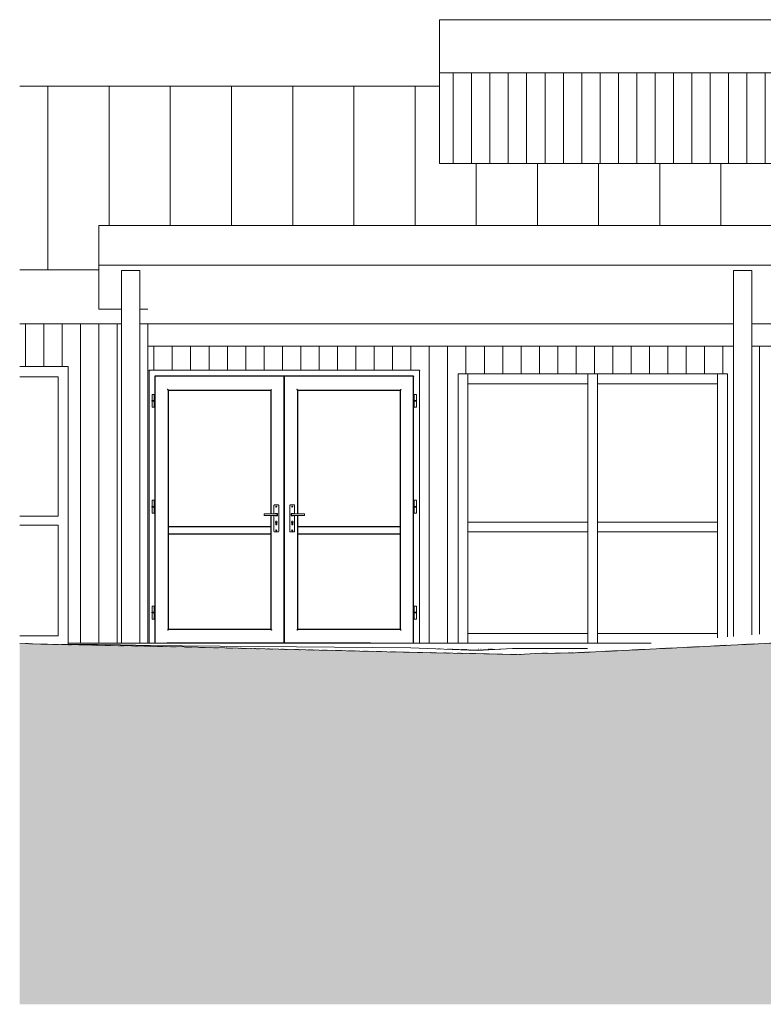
# Model space of a CAD drawing. Header units: millimetres. Extents: x -19731 to 221935, y -2951 to 6011.
# Tile 20 of 41: x 108774 to 114851, y -2951 to 5095. Entities that reach past the tile are written whole.
import ezdxf

# ---------------------------------------------------------------- set-up
doc = ezdxf.new("R2010")
doc.units = ezdxf.units.MM
doc.linetypes.add('A-pointilles', pattern=[0.53, 0, -0.53])
for name, color, linetype, lineweight in [('A-DOOR', 31, 'Continuous', 25), ('A-DOOR-FRAM', 31, 'Continuous', 25), ('A-FLOR', 192, 'Continuous', 13), ('A-GLAZ', 151, 'Continuous', 13), ('A-GLAZ-CWMG', 51, 'Continuous', 13), ('A-ROOF', 132, 'Continuous', 13), ('A-ROOF-PATT', 132, 'Continuous', 13), ('A-WALL', 113, 'Continuous', 13), ('A-WALL-PATT', 111, 'Continuous', 13), ('C-TOPO', 7, 'A-pointilles', 13), ('C-TOPO-FNSH', 192, 'A-pointilles', 13), ('C-TOPO-PATT', 8, 'Continuous', 100), ('C-TOPO-SDVS', 7, 'Continuous', 13), ('S-COLS', 52, 'Continuous', 13)]:
    doc.layers.add(name, color=color, linetype=linetype, lineweight=lineweight)
pattern_1 = [(90, (109721.09, 0), (-150, 9e-15), [])]

# ---------------------------------------------------------------- blocks, each defined once
blk = doc.blocks.new('Porte d_entrée double - Panneau vitré avec allège pleine - 180cm x 220cm - secondaire similaire-8397915-COUPE HH_50')
at = {"layer": 'A-DOOR'}
for p, q in [((-18625.4, 2182), (-18625.4, 3.8)), ((-17568.4, 2182), (-18625.4, 2182)), ((-17568.4, 2182), (-17568.4, 3)), ((-16511.4, 2182), (-17568.4, 2182)), ((-17568.4, 3), (-17568.4, 2182)), ((-16511.4, 4.7), (-16511.4, 2182)), ((-18515.4, 113), (-18515.4, 2067)), ((-18515.4, 2067), (-17678.4, 2067)), ((-17678.4, 2067), (-17678.4, 1057)), ((-17458.4, 1057), (-17458.4, 2067)), ((-17458.4, 2067), (-16621.4, 2067)), ((-16621.4, 2067), (-16621.4, 113)), ((-17678.4, 1044.2), (-17678.4, 113)), ((-17458.4, 113), (-17458.4, 1044.2)), ((-17678.1, 950), (-18515.8, 950)), ((-18515.8, 893), (-17678.1, 893)), ((-16621.1, 950), (-17458.8, 950)), ((-17458.8, 893), (-16621.1, 893)), ((-17678.4, 113), (-18515.4, 113)), ((-16621.4, 113), (-17458.4, 113)), ((-18527.5, 3), (-17568.4, 3)), ((-17568.4, 3), (-16864.2, 3))]:
    blk.add_line(p, q, dxfattribs=at)
at = {"layer": 'A-DOOR', "lineweight": 13}
for p, q in [((-18648.7, 2032.5), (-18648.7, 1982.5)), ((-18648.7, 2032.5), (-18631.2, 2032.5)), ((-18631.2, 1982.5), (-18631.2, 2032.5)), ((-16505.7, 2032.5), (-16505.7, 1982.5)), ((-16505.7, 2032.5), (-16488.2, 2032.5)), ((-16488.2, 1982.5), (-16488.2, 2032.5)), ((-18649.7, 1982.5), (-18649.7, 1980)), ((-18649.7, 1982.5), (-18630.2, 1982.5)), ((-18649.7, 1980), (-18649.7, 1977.5)), ((-18630.2, 1977.5), (-18649.7, 1977.5)), ((-18648.7, 1977.5), (-18648.7, 1927.5)), ((-18631.2, 1927.5), (-18631.2, 1977.5)), ((-18630.2, 1980), (-18630.2, 1982.5)), ((-18630.2, 1977.5), (-18630.2, 1980)), ((-16506.7, 1982.5), (-16506.7, 1980)), ((-16506.7, 1982.5), (-16487.2, 1982.5)), ((-16506.7, 1980), (-16506.7, 1977.5)), ((-16487.2, 1977.5), (-16506.7, 1977.5)), ((-16505.7, 1977.5), (-16505.7, 1927.5)), ((-16488.2, 1927.5), (-16488.2, 1977.5)), ((-16487.2, 1980), (-16487.2, 1982.5)), ((-16487.2, 1977.5), (-16487.2, 1980)), ((-18648.7, 1927.5), (-18631.2, 1927.5)), ((-16505.7, 1927.5), (-16488.2, 1927.5)), ((-18648.7, 1167.5), (-18648.7, 1117.5)), ((-18648.7, 1167.5), (-18631.2, 1167.5)), ((-18631.2, 1117.5), (-18631.2, 1167.5)), ((-17618.5, 1129.2), (-17648.5, 1129.2)), ((-17488.4, 1129.2), (-17518.4, 1129.2)), ((-16505.7, 1167.5), (-16505.7, 1117.5)), ((-16505.7, 1167.5), (-16488.2, 1167.5)), ((-16488.2, 1117.5), (-16488.2, 1167.5)), ((-18649.7, 1117.5), (-18649.7, 1115)), ((-18649.7, 1117.5), (-18630.2, 1117.5)), ((-18649.7, 1115), (-18649.7, 1112.5)), ((-18630.2, 1112.5), (-18649.7, 1112.5)), ((-18648.7, 1112.5), (-18648.7, 1062.5)), ((-18648.7, 1062.5), (-18631.2, 1062.5)), ((-18631.2, 1062.5), (-18631.2, 1112.5)), ((-18630.2, 1115), (-18630.2, 1117.5)), ((-18630.2, 1112.5), (-18630.2, 1115)), ((-17628.8, 1057.3), (-17733.4, 1057.3)), ((-17733.4, 1057.3), (-17733.4, 1055.3)), ((-17733.4, 1046), (-17733.4, 1055.3)), ((-17733.4, 1046), (-17733.4, 1044)), ((-17653.5, 1124.2), (-17653.5, 1057.2)), ((-17638.9, 1060.6), (-17625.9, 1060.6)), ((-17626.8, 1055.3), (-17626.8, 1046)), ((-17623.9, 1058.6), (-17623.9, 1041.5)), ((-17613.5, 914.2), (-17613.5, 1124.2)), ((-17523.4, 1124.2), (-17523.4, 914.2)), ((-17513, 1041.5), (-17513, 1058.6)), ((-17511, 1060.6), (-17498, 1060.6)), ((-17510.1, 1046), (-17510.1, 1055.3)), ((-17403.4, 1057.3), (-17508.1, 1057.3)), ((-17483.4, 1057.2), (-17483.4, 1124.2)), ((-17403.4, 1055.3), (-17403.4, 1057.3)), ((-17403.4, 1055.3), (-17403.4, 1046)), ((-17403.4, 1044), (-17403.4, 1046)), ((-16506.7, 1117.5), (-16506.7, 1115)), ((-16506.7, 1117.5), (-16487.2, 1117.5)), ((-16506.7, 1115), (-16506.7, 1112.5)), ((-16487.2, 1112.5), (-16506.7, 1112.5)), ((-16505.7, 1112.5), (-16505.7, 1062.5)), ((-16505.7, 1062.5), (-16488.2, 1062.5)), ((-16488.2, 1062.5), (-16488.2, 1112.5)), ((-16487.2, 1115), (-16487.2, 1117.5)), ((-16487.2, 1112.5), (-16487.2, 1115)), ((-17733.4, 1044), (-17628.8, 1044)), ((-17653.5, 1044.1), (-17653.5, 914.2)), ((-17625.9, 1039.5), (-17638.9, 1039.5)), ((-17637.6, 970.8), (-17637.6, 984.8)), ((-17629.3, 984.8), (-17629.3, 970.8)), ((-17498, 1039.5), (-17511, 1039.5)), ((-17508.1, 1044), (-17403.4, 1044)), ((-17507.6, 970.8), (-17507.6, 984.8)), ((-17499.3, 984.8), (-17499.3, 970.8)), ((-17483.4, 914.2), (-17483.4, 1044.1)), ((-17648.5, 909.2), (-17618.5, 909.2)), ((-17518.4, 909.2), (-17488.4, 909.2)), ((-18649.7, 252.5), (-18649.7, 250)), ((-18649.7, 252.5), (-18630.2, 252.5)), ((-18649.7, 250), (-18649.7, 247.5)), ((-18630.2, 247.5), (-18649.7, 247.5)), ((-18648.7, 302.5), (-18648.7, 252.5)), ((-18648.7, 302.5), (-18631.2, 302.5)), ((-18648.7, 247.5), (-18648.7, 197.5)), ((-18631.2, 252.5), (-18631.2, 302.5)), ((-18631.2, 197.5), (-18631.2, 247.5)), ((-18630.2, 250), (-18630.2, 252.5)), ((-18630.2, 247.5), (-18630.2, 250)), ((-16506.7, 252.5), (-16506.7, 250)), ((-16506.7, 252.5), (-16487.2, 252.5)), ((-16506.7, 250), (-16506.7, 247.5)), ((-16487.2, 247.5), (-16506.7, 247.5)), ((-16505.7, 302.5), (-16505.7, 252.5)), ((-16505.7, 302.5), (-16488.2, 302.5)), ((-16505.7, 247.5), (-16505.7, 197.5)), ((-16488.2, 252.5), (-16488.2, 302.5)), ((-16488.2, 197.5), (-16488.2, 247.5)), ((-16487.2, 250), (-16487.2, 252.5)), ((-16487.2, 247.5), (-16487.2, 250)), ((-18648.7, 197.5), (-18631.2, 197.5)), ((-16505.7, 197.5), (-16488.2, 197.5))]:
    blk.add_line(p, q, dxfattribs=at)
for centre, radius, start, end in [((-17648.5, 1124.2), 5, 90, 180), ((-17648.5, 1124.2), 5, 90, 135), ((-17618.5, 1124.2), 5, 0, 90), ((-17618.5, 1124.2), 5, 45, 90), ((-17518.4, 1124.2), 5, 90, 180), ((-17518.4, 1124.2), 5, 90, 135), ((-17488.4, 1124.2), 5, 0, 90), ((-17488.4, 1124.2), 5, 45, 90), ((-17638.9, 1055.6), 5, 90, 160.29176), ((-17633.4, 1116.3), 3.95, 0, 180), ((-17633.4, 1116.3), 3.95, 180, 0), ((-17625.9, 1058.6), 2, 0, 90), ((-17511, 1058.6), 2, 90, 180), ((-17503.4, 1116.3), 3.95, 0, 180), ((-17503.4, 1116.3), 3.95, 180, 0), ((-17498, 1055.6), 5, 19.70824, 90), ((-17638.9, 1044.5), 5, 185.82381, 270), ((-17633.4, 990.5), 7.05, 90, 234.05746), ((-17633.8, 970.8), 3.74, 180, 276.20136), ((-17633.4, 990.5), 7.05, 305.94254, 90), ((-17633, 970.8), 3.74, 263.79864, 0), ((-17625.9, 1041.5), 2, 270, 0), ((-17511, 1041.5), 2, 180, 270), ((-17503.4, 990.5), 7.05, 90, 234.05746), ((-17503.8, 970.8), 3.74, 180, 276.20136), ((-17503.4, 990.5), 7.05, 305.94254, 90), ((-17503, 970.8), 3.74, 263.79864, 0), ((-17498, 1044.5), 5, 270, 354.17619), ((-17648.5, 914.2), 5, 180, 270), ((-17648.5, 914.2), 5, 225, 270), ((-17633.4, 921.3), 3.95, 0, 180), ((-17633.4, 921.3), 3.95, 180, 0), ((-17618.5, 914.2), 5, 270, 0), ((-17618.5, 914.2), 5, 270, 315), ((-17518.4, 914.2), 5, 180, 270), ((-17518.4, 914.2), 5, 225, 270), ((-17503.4, 921.3), 3.95, 0, 180), ((-17503.4, 921.3), 3.95, 180, 0), ((-17488.4, 914.2), 5, 270, 0), ((-17488.4, 914.2), 5, 270, 315)]:
    blk.add_arc(centre, radius, start, end, dxfattribs=at)
at = {"layer": 'A-DOOR'}
for points, knots in [([(-18622.4, 2179), (-18622.7, 2179.3), (-18623.1, 2179.7), (-18623.6, 2180.2), (-18623.9, 2180.4), (-18624.1, 2180.7), (-18624.3, 2180.9), (-18624.5, 2181.1), (-18624.7, 2181.3), (-18624.9, 2181.4), (-18625, 2181.6), (-18625.2, 2181.8), (-18625.4, 2181.9), (-18625.4, 2182), (-18625.4, 2182)], [0, 0, 0, 0, 0.166667, 0.25, 0.333333, 0.375, 0.416667, 0.5, 0.541667, 0.583333, 0.666667, 0.75, 0.833333, 1, 1, 1, 1]), ([(-17568.4, 2182), (-17568.4, 2182), (-17568.5, 2181.9), (-17568.7, 2181.8), (-17568.8, 2181.6), (-17569, 2181.4), (-17569.2, 2181.3), (-17569.4, 2181.1), (-17569.6, 2180.9), (-17569.8, 2180.7), (-17570, 2180.4), (-17570.3, 2180.2), (-17570.8, 2179.7), (-17571.2, 2179.3), (-17571.4, 2179)], [-1, -1, -1, -1, -0.833333, -0.75, -0.666667, -0.583333, -0.541667, -0.5, -0.416667, -0.375, -0.333333, -0.25, -0.166667, 0, 0, 0, 0]), ([(-17565.4, 2179), (-17565.6, 2179.2), (-17566, 2179.6), (-17566.5, 2180.1), (-17566.8, 2180.4), (-17567, 2180.5), (-17567.1, 2180.7), (-17567.3, 2180.8), (-17567.4, 2180.9), (-17567.5, 2181.1), (-17567.6, 2181.2), (-17567.7, 2181.3), (-17567.8, 2181.4), (-17567.9, 2181.5), (-17568, 2181.6), (-17568.1, 2181.7), (-17568.2, 2181.8), (-17568.3, 2181.8), (-17568.3, 2181.9), (-17568.4, 2181.9), (-17568.4, 2182), (-17568.4, 2182), (-17568.4, 2182)], [-1, -1, -1, -1, -0.857143, -0.714286, -0.642857, -0.607143, -0.571429, -0.535714, -0.5, -0.464286, -0.428571, -0.392857, -0.357143, -0.321429, -0.285714, -0.25, -0.214286, -0.178571, -0.142857, -0.107143, -0.071429, 0, 0, 0, 0]), ([(-16511.4, 2182), (-16511.4, 2182), (-16511.5, 2181.9), (-16511.7, 2181.8), (-16511.8, 2181.6), (-16512, 2181.4), (-16512.2, 2181.3), (-16512.4, 2181.1), (-16512.6, 2180.8), (-16512.9, 2180.6), (-16513.1, 2180.3), (-16513.4, 2180.1), (-16513.8, 2179.7), (-16514.2, 2179.3), (-16514.4, 2179)], [0, 0, 0, 0, 0.166667, 0.25, 0.333333, 0.416667, 0.458333, 0.5, 0.583333, 0.666667, 0.708333, 0.75, 0.833333, 1, 1, 1, 1]), ([(-18515.4, 2067), (-18515.4, 2067), (-18515.6, 2067.1), (-18516, 2067.5), (-18516.4, 2067.9), (-18516.8, 2068.3), (-18517.2, 2068.7), (-18517.6, 2069.2), (-18518.1, 2069.6), (-18518.6, 2070.1), (-18519.1, 2070.6), (-18519.8, 2071.3), (-18520.9, 2072.5), (-18521.8, 2073.4), (-18522.4, 2074)], [-1, -1, -1, -1, -0.833333, -0.75, -0.666667, -0.583333, -0.541667, -0.5, -0.416667, -0.375, -0.333333, -0.25, -0.166667, 0, 0, 0, 0]), ([(-17678.4, 2067), (-17678.4, 2067), (-17678.3, 2067.1), (-17677.9, 2067.5), (-17677.5, 2067.9), (-17677.1, 2068.3), (-17676.7, 2068.7), (-17676.3, 2069.1), (-17675.8, 2069.6), (-17675.3, 2070.1), (-17674.8, 2070.6), (-17674.1, 2071.3), (-17673, 2072.5), (-17672.1, 2073.4), (-17671.4, 2074)], [-1, -1, -1, -1, -0.833333, -0.75, -0.666667, -0.583333, -0.541667, -0.5, -0.416667, -0.375, -0.333333, -0.25, -0.166667, 0, 0, 0, 0]), ([(-17458.4, 2067), (-17458.4, 2067), (-17458.6, 2067.1), (-17459, 2067.5), (-17459.4, 2067.9), (-17459.8, 2068.3), (-17460.2, 2068.7), (-17460.6, 2069.1), (-17461.2, 2069.7), (-17461.8, 2070.4), (-17462.3, 2070.9), (-17462.9, 2071.5), (-17463.9, 2072.5), (-17464.8, 2073.4), (-17465.4, 2074)], [0, 0, 0, 0, 0.166667, 0.25, 0.333333, 0.416667, 0.458333, 0.5, 0.583333, 0.666667, 0.708333, 0.75, 0.833333, 1, 1, 1, 1]), ([(-16614.4, 2074), (-16615.1, 2073.4), (-16616, 2072.5), (-16617.1, 2071.3), (-16617.8, 2070.6), (-16618.3, 2070.1), (-16618.8, 2069.6), (-16619.3, 2069.2), (-16619.7, 2068.7), (-16620.1, 2068.3), (-16620.5, 2067.9), (-16620.9, 2067.5), (-16621.3, 2067.1), (-16621.4, 2067), (-16621.4, 2067)], [-1, -1, -1, -1, -0.833333, -0.75, -0.666667, -0.625, -0.583333, -0.5, -0.458333, -0.416667, -0.333333, -0.25, -0.166667, 0, 0, 0, 0]), ([(-18522.4, 106), (-18521.8, 106.6), (-18520.9, 107.5), (-18519.8, 108.7), (-18519.1, 109.4), (-18518.5, 109.9), (-18518.1, 110.4), (-18517.6, 110.9), (-18517.2, 111.3), (-18516.8, 111.7), (-18516.4, 112.1), (-18516, 112.5), (-18515.6, 112.9), (-18515.4, 113), (-18515.4, 113)], [0, 0, 0, 0, 0.166667, 0.25, 0.333333, 0.375, 0.416667, 0.5, 0.541667, 0.583333, 0.666667, 0.75, 0.833333, 1, 1, 1, 1]), ([(-17678.4, 113), (-17678.4, 113), (-17678.3, 112.9), (-17677.9, 112.5), (-17677.5, 112.1), (-17677.1, 111.7), (-17676.7, 111.3), (-17676.3, 110.8), (-17675.8, 110.4), (-17675.3, 109.9), (-17674.8, 109.4), (-17674.1, 108.7), (-17673, 107.5), (-17672.1, 106.6), (-17671.4, 106)], [-1, -1, -1, -1, -0.833333, -0.75, -0.666667, -0.583333, -0.541667, -0.5, -0.416667, -0.375, -0.333333, -0.25, -0.166667, 0, 0, 0, 0]), ([(-17465.4, 106), (-17464.8, 106.6), (-17463.9, 107.5), (-17462.8, 108.7), (-17462.1, 109.4), (-17461.6, 109.9), (-17461.1, 110.4), (-17460.6, 110.8), (-17460.2, 111.3), (-17459.8, 111.7), (-17459.4, 112.1), (-17459, 112.5), (-17458.6, 112.9), (-17458.4, 113), (-17458.4, 113)], [-1, -1, -1, -1, -0.833333, -0.75, -0.666667, -0.625, -0.583333, -0.5, -0.458333, -0.416667, -0.333333, -0.25, -0.166667, 0, 0, 0, 0]), ([(-16621.4, 113), (-16621.4, 113), (-16621.3, 112.9), (-16620.9, 112.5), (-16620.5, 112.1), (-16620.1, 111.7), (-16619.7, 111.3), (-16619.3, 110.9), (-16618.7, 110.3), (-16618.1, 109.6), (-16617.5, 109.1), (-16617, 108.5), (-16616, 107.5), (-16615.1, 106.6), (-16614.4, 106)], [0, 0, 0, 0, 0.166667, 0.25, 0.333333, 0.416667, 0.458333, 0.5, 0.583333, 0.666667, 0.708333, 0.75, 0.833333, 1, 1, 1, 1]), ([(-18624.6, 3.8), (-18624.6, 3.9), (-18624.5, 3.9), (-18624.3, 4.1), (-18624.2, 4.3), (-18624, 4.4), (-18623.8, 4.6), (-18623.5, 4.9), (-18623, 5.4), (-18622.6, 5.8), (-18622.4, 6)], [0.4285714, 0.4285714, 0.4285714, 0.4285714, 0.4642857, 0.5, 0.5714286, 0.6071429, 0.6428571, 0.7142857, 0.8571429, 1, 1, 1, 1]), ([(-17568.4, 3), (-17568.4, 3), (-17568.5, 3), (-17568.5, 3.1), (-17568.5, 3.1), (-17568.6, 3.2), (-17568.7, 3.2), (-17568.8, 3.3), (-17568.8, 3.4), (-17568.9, 3.5), (-17569.1, 3.6), (-17569.2, 3.8), (-17569.4, 3.9), (-17569.5, 4.1), (-17569.6, 4.2), (-17569.8, 4.3), (-17569.9, 4.4), (-17570.1, 4.6), (-17570.4, 4.9), (-17570.9, 5.4), (-17571.3, 5.8), (-17571.4, 6)], [-1, -1, -1, -1, -0.928571, -0.892857, -0.857143, -0.821429, -0.785714, -0.75, -0.714286, -0.678571, -0.642857, -0.571429, -0.535714, -0.5, -0.464286, -0.428571, -0.392857, -0.357143, -0.285714, -0.142857, 0, 0, 0, 0]), ([(-17565.4, 6), (-17565.6, 5.8), (-17566, 5.4), (-17566.5, 4.9), (-17566.8, 4.6), (-17567, 4.4), (-17567.1, 4.3), (-17567.3, 4.2), (-17567.4, 4.1), (-17567.5, 3.9), (-17567.6, 3.8), (-17567.7, 3.7), (-17567.8, 3.6), (-17567.9, 3.5), (-17568, 3.4), (-17568.1, 3.3), (-17568.2, 3.2), (-17568.3, 3.2), (-17568.3, 3.1), (-17568.4, 3.1), (-17568.4, 3), (-17568.4, 3), (-17568.4, 3)], [0, 0, 0, 0, 0.142857, 0.285714, 0.357143, 0.392857, 0.428571, 0.464286, 0.5, 0.535714, 0.571429, 0.607143, 0.642857, 0.678571, 0.714286, 0.75, 0.785714, 0.821429, 0.857143, 0.892857, 0.928571, 1, 1, 1, 1])]:
    blk.add_open_spline(points, degree=3, knots=knots, dxfattribs=at)
at = {"layer": 'A-DOOR', "lineweight": 13}
for points, knots in [([(-17628.8, 1057.3), (-17628.6, 1057.3), (-17628.3, 1057.3), (-17628, 1057.1), (-17627.8, 1057), (-17627.7, 1057), (-17627.5, 1056.9), (-17627.4, 1056.7), (-17627.2, 1056.5), (-17627, 1056.3), (-17626.9, 1056.1), (-17626.8, 1055.7), (-17626.8, 1055.5), (-17626.8, 1055.3)], [0, 0, 0, 0, 0.166667, 0.25, 0.333333, 0.375, 0.416667, 0.5, 0.583333, 0.666667, 0.75, 0.833333, 1, 1, 1, 1]), ([(-17626.8, 1046), (-17626.8, 1045.8), (-17626.8, 1045.5), (-17626.9, 1045.2), (-17627, 1045), (-17627.2, 1044.8), (-17627.4, 1044.6), (-17627.6, 1044.4), (-17627.7, 1044.3), (-17627.9, 1044.2), (-17628.1, 1044.1), (-17628.3, 1044), (-17628.6, 1044), (-17628.8, 1044)], [0, 0, 0, 0, 0.166667, 0.25, 0.333333, 0.416667, 0.5, 0.583333, 0.666667, 0.708333, 0.75, 0.833333, 1, 1, 1, 1]), ([(-17510.1, 1055.3), (-17510.1, 1055.5), (-17510.1, 1055.7), (-17510, 1056.1), (-17509.8, 1056.3), (-17509.7, 1056.5), (-17509.5, 1056.7), (-17509.3, 1056.9), (-17509.1, 1057), (-17509, 1057.1), (-17508.8, 1057.2), (-17508.5, 1057.3), (-17508.3, 1057.3), (-17508.1, 1057.3)], [0, 0, 0, 0, 0.166667, 0.25, 0.333333, 0.416667, 0.5, 0.583333, 0.666667, 0.708333, 0.75, 0.833333, 1, 1, 1, 1]), ([(-17508.1, 1044), (-17508.3, 1044), (-17508.5, 1044), (-17508.9, 1044.1), (-17509.1, 1044.2), (-17509.2, 1044.3), (-17509.4, 1044.4), (-17509.5, 1044.6), (-17509.7, 1044.8), (-17509.8, 1045), (-17510, 1045.2), (-17510.1, 1045.5), (-17510.1, 1045.8), (-17510.1, 1046)], [0, 0, 0, 0, 0.166667, 0.25, 0.333333, 0.375, 0.416667, 0.5, 0.583333, 0.666667, 0.75, 0.833333, 1, 1, 1, 1])]:
    blk.add_open_spline(points, degree=3, knots=knots, dxfattribs=at)
at = {"layer": 'A-DOOR'}
blk.add_open_spline([(-16514.4, 6), (-16514.3, 5.8), (-16513.9, 5.4), (-16513.5, 5), (-16513.3, 4.9)], degree=3, dxfattribs=at)
at = {"layer": 'A-DOOR-FRAM'}
for points, knots in [([(-18670.9, 2227.5), (-18671.2, 2227.7), (-18671.5, 2228), (-18671.9, 2228.5), (-18672.1, 2228.7), (-18672.3, 2228.9), (-18672.5, 2229.1), (-18672.7, 2229.2), (-18672.8, 2229.4), (-18673, 2229.5), (-18673.1, 2229.7), (-18673.3, 2229.8), (-18673.4, 2230), (-18673.4, 2230), (-18673.4, 2230)], [0, 0, 0, 0, 0.166667, 0.25, 0.333333, 0.375, 0.416667, 0.5, 0.541667, 0.583333, 0.666667, 0.75, 0.833333, 1, 1, 1, 1]), ([(-16463.4, 2230), (-16463.4, 2230), (-16463.5, 2230), (-16463.6, 2229.8), (-16463.8, 2229.7), (-16463.9, 2229.5), (-16464.1, 2229.4), (-16464.2, 2229.2), (-16464.4, 2229.1), (-16464.6, 2228.9), (-16464.7, 2228.7), (-16465, 2228.5), (-16465.4, 2228), (-16465.7, 2227.7), (-16465.9, 2227.5)], [-1, -1, -1, -1, -0.833333, -0.75, -0.666667, -0.583333, -0.541667, -0.5, -0.416667, -0.375, -0.333333, -0.25, -0.166667, 0, 0, 0, 0])]:
    blk.add_open_spline(points, degree=3, knots=knots, dxfattribs=at)
blk = doc.blocks.new('Meneau rectangulaire - 80 x 80mm-8197730-COUPE HH_50')
at = {"layer": 'A-GLAZ-CWMG'}
blk.add_line((-13531.5, 950), (-13531.5, 2200), dxfattribs=at)
blk = doc.blocks.new('Meneau rectangulaire - 80 x 80mm-8197577-COUPE HH_50')
at = {"layer": 'A-GLAZ-CWMG'}
for p, q in [((-12471.5, 2120), (-12471.5, 2200)), ((-11491.5, 2200), (-11491.5, 2120)), ((-12471.5, 2120), (-11491.5, 2120))]:
    blk.add_line(p, q, dxfattribs=at)
blk = doc.blocks.new('Meneau rectangulaire - 80 x 80mm-V43-COUPE HH_50')
at = {"layer": 'A-GLAZ-CWMG'}
blk.add_line((-14027.5, 950), (-14027.5, 44.4), dxfattribs=at)
blk = doc.blocks.new('Meneau rectangulaire - 80 x 80mm-V44-COUPE HH_50')
at = {"layer": 'A-GLAZ-CWMG'}
for p, q in [((-16067.5, 5.7), (-16067.5, 80)), ((-15087.5, 80), (-16067.5, 80)), ((-15087.5, 80), (-15087.5, 4.2))]:
    blk.add_line(p, q, dxfattribs=at)
blk = doc.blocks.new('Meneau rectangulaire - 80 x 80mm-V45-COUPE HH_50')
at = {"layer": 'A-GLAZ-CWMG'}
for p, q in [((-15087.5, 950), (-15087.5, 4.2)), ((-15007.5, 4), (-15007.5, 950))]:
    blk.add_line(p, q, dxfattribs=at)
blk = doc.blocks.new('Meneau rectangulaire - 80 x 80mm-8197580-COUPE HH_50')
at = {"layer": 'A-GLAZ-CWMG'}
for p, q in [((-13531.5, 910), (-13531.5, 990)), ((-12551.5, 990), (-13531.5, 990)), ((-12551.5, 990), (-12551.5, 910)), ((-13531.5, 910), (-12551.5, 910))]:
    blk.add_line(p, q, dxfattribs=at)
blk = doc.blocks.new('Meneau rectangulaire - 80 x 80mm-V46-COUPE HH_50')
at = {"layer": 'A-GLAZ-CWMG'}
for p, q in [((-15007.5, 4), (-15007.5, 80)), ((-14027.5, 80), (-15007.5, 80)), ((-14027.5, 80), (-14027.5, 44.4))]:
    blk.add_line(p, q, dxfattribs=at)
blk = doc.blocks.new('Meneau rectangulaire - 80 x 80mm-8197731-COUPE HH_50')
at = {"layer": 'A-GLAZ-CWMG'}
blk.add_line((-11491.5, 2200), (-11491.5, 950), dxfattribs=at)
blk = doc.blocks.new('Meneau rectangulaire - 80 x 80mm-V47-COUPE HH_50')
at = {"layer": 'A-GLAZ-CWMG'}
blk.add_line((-16067.5, 5.7), (-16067.5, 950), dxfattribs=at)
blk = doc.blocks.new('Meneau rectangulaire - 80 x 80mm-8197728-COUPE HH_50')
at = {"layer": 'A-GLAZ-CWMG'}
for p, q in [((-12551.5, 2200), (-12551.5, 950)), ((-12471.5, 950), (-12471.5, 2200))]:
    blk.add_line(p, q, dxfattribs=at)
blk = doc.blocks.new('Menuiserie Alu - 1fixe - Allège - 80x150cm - Encadrement Alu-8222438-COUPE HH_50')
at = {"layer": 'A-GLAZ'}
for p, q in [((-19730.6, 2260), (-19333.4, 2260)), ((-19333.4, 2260), (-19333.4, -8.8)), ((-19730.6, 2176), (-19417.4, 2176)), ((-19417.4, 2176), (-19417.4, 1036.5)), ((-19417.4, 1036.5), (-19730.6, 1036.5)), ((-19417.4, 963.5), (-19730.6, 963.5)), ((-19417.4, 59), (-19417.4, 963.5)), ((-19730.6, 59), (-19417.4, 59))]:
    blk.add_line(p, q, dxfattribs=at)

msp = doc.modelspace()

# ---------------------------------------------------------------- hatches: boundary and pattern name
at = {"layer": 'A-ROOF-PATT'}
h = msp.add_hatch(dxfattribs=at)
h.set_pattern_fill('FP_13', color=256, style=0, pattern_type=2)
h.set_pattern_definition([(90, (128504.53, 5789.1), (-500, 3e-14), [])])
h.paths.add_polyline_path([(109421.1, 3049.6), (109421.1, 3412.5), (127068.9, 3412.5), (127068.9, 3821.8), (127048.9, 3822.8), (127048.9, 3772.8), (127055.9, 3779.9), (127057.4, 3778.5), (127046.9, 3768), (127046.9, 3824.9), (127068.9, 3823.8), (127068.9, 3981.3), (126880.5, 3981.3), (126880.5, 4000), (127068.9, 4000), (127068.9, 4550.6), (122504.5, 4550.6), (122504.5, 3919.6), (112204.5, 3919.6), (112204.5, 4550.6), (108773.9, 4550.6), (108773.9, 3049.6)])
at = {"layer": 'A-WALL-PATT'}
h = msp.add_hatch(dxfattribs=at)
h.set_pattern_fill('FP_70', color=256, style=0, pattern_type=2)
h.set_pattern_definition([(90, (100016.99, 0), (-150, 9e-15), [])])
h.paths.add_polyline_path([(118983.3, 3919.6), (122504.5, 3919.6), (122504.5, 4660), (112204.5, 4660), (112204.5, 3919.6), (118605.1, 3919.6)])
h = msp.add_hatch(dxfattribs=at)
h.set_pattern_fill('FP_66', color=256, style=0, pattern_type=2)
h.set_pattern_definition(pattern_1)
h.paths.add_polyline_path([(109171.1, 0), (109606.1, 0), (109606.1, 2610), (108773.9, 2610), (108773.9, 2260), (109171.1, 2260), (109171.1, 20.9)])
h = msp.add_hatch(dxfattribs=at)
h.set_pattern_fill('FP_66', color=256, style=0, pattern_type=2)
h.set_pattern_definition(pattern_1)
h.paths.add_polyline_path([(109821.1, 0), (109821.1, 2610), (109756.1, 2610), (109756.1, 0), (109813.8, 0)])
h = msp.add_hatch(dxfattribs=at)
h.set_pattern_fill('FP_66', color=256, style=0, pattern_type=2)
h.set_pattern_definition(pattern_1)
h.paths.add_polyline_path([(112041.1, 1.1), (112208.2, 1.9), (112357.1, 1.6), (112357.1, 2200), (114557.1, 2200), (114557.1, 50.9), (114606.1, 55), (114606.1, 2427), (109821.1, 2427), (109821.1, 2.7), (109831.1, 2.7), (109831.1, 2230), (112041.1, 2230), (112041.1, 2.1)])
h.paths.add_polyline_path([(114756.1, 67.2), (114893, 78.5), (114893, 2200), (117093, 2200), (117092.7, 2427), (114756.1, 2427), (114756.1, 88.3)])
at = {"layer": 'C-TOPO-PATT', "lineweight": 13}
h = msp.add_hatch(dxfattribs=at)
h.set_pattern_fill('FP_90', color=256, style=0, pattern_type=2)
h.set_pattern_definition([(45, (127243.46, 6040.61), (213.84253, 356.40374), [1612.9, -806.45]), (135, (127243.46, 6040.61), (213.84253, -356.40374), [1612.9, -806.45])])
h.paths.add_polyline_path([(111288.6, -2950.9), (157173.8, -2950.9), (157173.8, -265.2), (156890.2, -261.8), (153770.7, -207.1), (148586.6, -115.9), (148036.1, -95.5), (145168.4, -48.3), (144884.8, -44), (143844.9, -29.6), (143395.9, -20), (138776.7, -20), (138776.7, -605), (127354.4, -605), (127354.4, -20), (122567.3, -20.4), (120619.7, -70.6), (120102.7, -68.1), (117265.3, -19.9), (115667.3, 37.6), (113311.4, -78.9), (112988.5, -83.7), (112856.9, -93.4), (111420.8, -61.5), (110002.8, -28.9), (108963, -7.9), (108773.9, -1.5), (108773.9, -2950.9), (109657.4, -2950.9)])

# ---------------------------------------------------------------- linework, layer by layer
at = {"layer": 'A-FLOR'}
msp.add_line((109821.1, 0), (113935, 0), dxfattribs=at)
at = {"layer": 'A-ROOF'}
for p, q in [((112204.5, 5094.6), (122504.5, 5094.6)), ((112204.5, 4660), (112204.5, 5094.6)), ((122504.5, 4660), (112204.5, 4660)), ((108773.9, 4550.6), (112204.5, 4550.6)), ((122504.5, 3919.6), (112204.5, 3919.6)), ((109421.1, 3412.5), (109421.1, 2730)), ((109421.1, 3412.5), (127068.9, 3412.5)), ((127068.9, 3087.6), (109421.1, 3087.6)), ((109421.1, 3049.6), (108773.9, 3049.6)), ((109421.1, 2730), (109606.1, 2730)), ((109756.1, 2730), (109821.1, 2730)), ((108773.9, 2610), (109606.1, 2610)), ((109756.1, 2610), (114606.1, 2610)), ((119606.1, 2610), (114756.1, 2610)), ((109821.1, 2427), (114606.1, 2427)), ((114756.1, 2427), (117093, 2427))]:
    msp.add_line(p, q, dxfattribs=at)
at = {"layer": 'A-WALL'}
for p, q in [((112204.5, 4660), (112204.5, 3919.6)), ((109821.1, 2610), (109821.1, 0)), ((109831.1, 2.7), (109831.1, 2230)), ((109831.1, 2230), (112041.1, 2230)), ((112041.1, 2230), (112041.1, 1.1)), ((112357.1, 1.6), (112357.1, 2200)), ((112357.1, 2200), (114557.1, 2200)), ((114557.1, 2200), (114557.1, 50.9)), ((109171.1, 0), (109606.1, 0)), ((109821.1, 0), (109756.1, 0))]:
    msp.add_line(p, q, dxfattribs=at)
at = {"layer": 'C-TOPO', "color": 40}
for p, q in [((112319.8, -48.4), (112184.8, -47.1)), ((112447.6, -53.9), (112319.8, -48.4)), ((112516, -49.7), (112447.6, -53.9)), ((112543, -49.8), (112516, -49.7)), ((112707.8, -49.4), (112543, -49.8))]:
    msp.add_line(p, q, dxfattribs=at)
at = {"layer": 'C-TOPO-FNSH', "color": 40}
for p, q in [((115667.3, 37.6), (113313.7, -78.8)), ((108972, -8.2), (108773.9, -1.5)), ((110118.2, -31.2), (108972, -8.2)), ((111774.2, -69.7), (110118.2, -31.2)), ((112856.9, -93.4), (111774.2, -69.7)), ((113313.7, -78.8), (112988.5, -83.7)), ((112988.5, -83.7), (112856.9, -93.4))]:
    msp.add_line(p, q, dxfattribs=at)
at = {"layer": 'C-TOPO-FNSH', "color": 7, "linetype": 'Continuous'}
for p, q in [((115667.3, 37.6), (113313.7, -78.8)), ((108972, -8.2), (108773.9, -1.5)), ((110118.2, -31.2), (108972, -8.2)), ((111774.2, -69.7), (110118.2, -31.2)), ((112856.9, -93.4), (111774.2, -69.7)), ((113313.7, -78.8), (112988.5, -83.7)), ((112988.5, -83.7), (112856.9, -93.4))]:
    msp.add_line(p, q, dxfattribs=at)
at = {"layer": 'C-TOPO-SDVS'}
for p, q in [((109002.5, -7.5), (108946.7, -7.4)), ((109472.5, -11.3), (109002.5, -7.5)), ((109722, -15.7), (109472.5, -11.3)), ((110003.9, -19.9), (109722, -15.7)), ((110102.5, -20.8), (110003.9, -19.9)), ((111970.5, -37.9), (110102.5, -20.8)), ((112511.8, -61.2), (111970.5, -37.9)), ((112801.6, -43.7), (112511.8, -61.2)), ((112916.5, -43.9), (112801.6, -43.7)), ((113413.4, -42.7), (112916.5, -43.9))]:
    msp.add_line(p, q, dxfattribs=at)
at = {"layer": 'S-COLS'}
for p, q in [((109606.1, 3046.2), (109606.1, 0)), ((109606.1, 3046.2), (109756.1, 3046.2)), ((109756.1, 0), (109756.1, 3046.2)), ((114606.1, 3046.2), (114606.1, 55)), ((114606.1, 3046.2), (114756.1, 3046.2)), ((114756.1, 67.2), (114756.1, 3046.2)), ((109606.1, 0), (109756.1, 0))]:
    msp.add_line(p, q, dxfattribs=at)

# ---------------------------------------------------------------- block references
at = {"layer": 'A-DOOR', "lineweight": 13}
msp.add_blockref('Porte d_entrée double - Panneau vitré avec allège pleine - 180cm x 220cm - secondaire similaire-8397915-COUPE HH_50', (128504.5, 0), dxfattribs=at)
at = {"layer": 'A-GLAZ'}
msp.add_blockref('Menuiserie Alu - 1fixe - Allège - 80x150cm - Encadrement Alu-8222438-COUPE HH_50', (128504.5, 0), dxfattribs=at)
at = {"layer": 'A-GLAZ-CWMG'}
for name, p in [('Meneau rectangulaire - 80 x 80mm-8197730-COUPE HH_50', (125968.6, 0)), ('Meneau rectangulaire - 80 x 80mm-8197577-COUPE HH_50', (124908.6, 0)), ('Meneau rectangulaire - 80 x 80mm-8197728-COUPE HH_50', (125968.6, 0)), ('Meneau rectangulaire - 80 x 80mm-8197577-COUPE HH_50', (125968.6, 0)), ('Meneau rectangulaire - 80 x 80mm-8197731-COUPE HH_50', (125968.6, 0)), ('Meneau rectangulaire - 80 x 80mm-8197580-COUPE HH_50', (125968.6, 0)), ('Meneau rectangulaire - 80 x 80mm-8197580-COUPE HH_50', (127028.6, 0)), ('Meneau rectangulaire - 80 x 80mm-V47-COUPE HH_50', (128504.5, 0)), ('Meneau rectangulaire - 80 x 80mm-V45-COUPE HH_50', (128504.5, 0)), ('Meneau rectangulaire - 80 x 80mm-V43-COUPE HH_50', (128504.5, 0)), ('Meneau rectangulaire - 80 x 80mm-V44-COUPE HH_50', (128504.5, 0)), ('Meneau rectangulaire - 80 x 80mm-V46-COUPE HH_50', (128504.5, 0))]:
    msp.add_blockref(name, p, dxfattribs=at)

doc.saveas('drawing.dxf')
